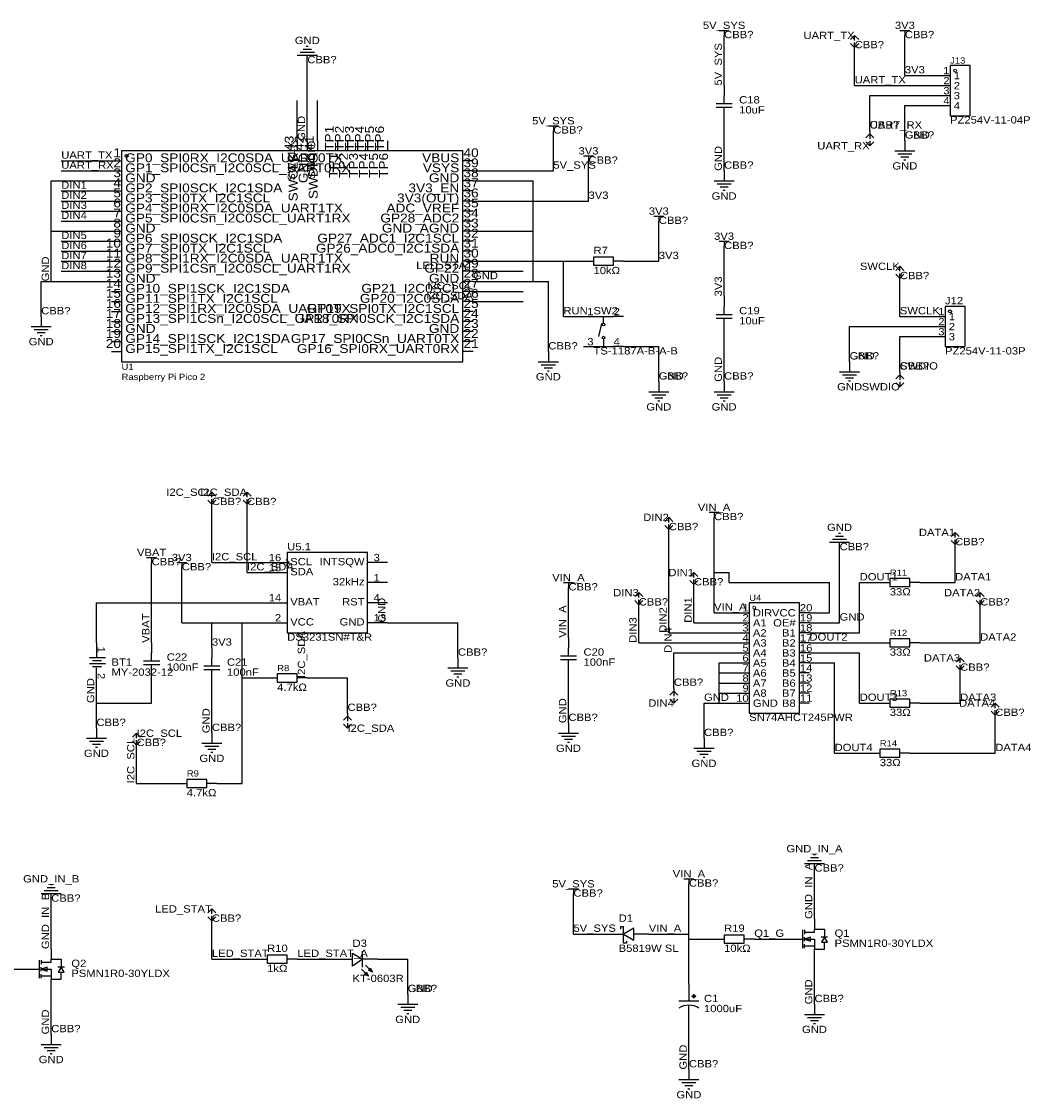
# Model space of a CAD drawing. Header units: millimetres. Extents: x 60 to 520, y 75 to 354.
# Tile 2 of 2: x 266 to 520, y 82 to 354. Entities that reach past the tile are written whole.
import ezdxf
from ezdxf.enums import TextEntityAlignment as Align

# ---------------------------------------------------------------- set-up
doc = ezdxf.new("R2010")
doc.units = ezdxf.units.MM
doc.header["$MEASUREMENT"] = 0
doc.styles.get("Standard").update_dxf_attribs({"font": 'arial.ttf'})

msp = doc.modelspace()

# ---------------------------------------------------------------- linework, layer by layer
at = {"color": 1, "true_color": 0xa00000}
for points in [[(441.96, 351.79), (444.5, 351.79)], [(443.23, 351.79), (443.23, 350.52)], [(487.68, 351.79), (490.22, 351.79)], [(488.95, 351.79), (488.95, 350.52)], [(476.25, 350.52), (475.23, 349.5)], [(476.25, 350.52), (477.27, 349.5)], [(476.25, 349.25), (476.25, 350.52)], [(476.25, 346.71), (476.25, 348.74)], [(339.6, 346.2), (336.04, 346.2)], [(338.84, 346.96), (336.8, 346.96)], [(338.07, 347.73), (337.57, 347.73)], [(476.25, 347.47), (475.23, 348.49)], [(476.25, 347.47), (477.27, 348.49)], [(340.36, 345.44), (335.28, 345.44)], [(443.23, 333.25), (443.23, 335.28)], [(441.2, 333.25), (445.26, 333.25)], [(445.26, 332.23), (441.2, 332.23)], [(443.23, 330.2), (443.23, 332.23)], [(398.78, 327.66), (401.32, 327.66)], [(400.05, 327.66), (400.05, 326.39)], [(480.06, 325.63), (479.04, 324.61)], [(480.06, 326.39), (480.06, 324.36)], [(480.06, 325.63), (481.08, 324.61)], [(480.06, 322.58), (479.04, 323.6)], [(480.06, 323.85), (480.06, 322.58)], [(480.06, 322.58), (481.08, 323.6)], [(407.67, 320.04), (410.21, 320.04)], [(408.94, 320.04), (408.94, 318.77)], [(486.41, 321.31), (491.49, 321.31)], [(487.17, 320.55), (490.73, 320.55)], [(487.93, 319.79), (489.97, 319.79)], [(488.7, 319.02), (489.2, 319.02)], [(440.69, 313.69), (445.77, 313.69)], [(441.45, 312.93), (445.01, 312.93)], [(442.21, 312.17), (444.25, 312.17)], [(442.98, 311.4), (443.48, 311.4)], [(425.45, 304.8), (427.99, 304.8)], [(426.72, 304.8), (426.72, 303.53)], [(441.96, 298.45), (444.5, 298.45)], [(443.23, 298.45), (443.23, 297.18)], [(487.68, 292.1), (486.66, 291.08)], [(487.68, 292.1), (488.7, 291.08)], [(487.68, 290.83), (487.68, 292.1)], [(487.68, 289.05), (486.66, 290.07)], [(487.68, 288.29), (487.68, 290.32)], [(487.68, 289.05), (488.7, 290.07)], [(443.23, 279.91), (443.23, 281.94)], [(410.21, 279.4), (415.29, 279.4)], [(412.75, 277.62), (412.75, 279.4)], [(441.2, 279.91), (445.26, 279.91)], [(445.26, 278.89), (441.2, 278.89)], [(443.23, 276.86), (443.23, 278.89)], [(267.97, 276.86), (273.05, 276.86)], [(268.73, 276.1), (272.29, 276.1)], [(269.49, 275.34), (271.53, 275.34)], [(412.24, 277.62), (411.48, 274.32)], [(270.26, 274.57), (270.76, 274.57)], [(412.75, 273.56), (412.75, 271.78)], [(410.21, 271.78), (415.29, 271.78)], [(396.24, 267.97), (401.32, 267.97)], [(397, 267.21), (400.56, 267.21)], [(397.76, 266.45), (399.8, 266.45)], [(398.53, 265.68), (399.03, 265.68)], [(472.44, 265.43), (477.52, 265.43)], [(473.2, 264.67), (476.76, 264.67)], [(487.68, 264.67), (486.66, 263.65)], [(487.68, 265.43), (487.68, 263.4)], [(487.68, 264.67), (488.7, 263.65)], [(473.96, 263.91), (476, 263.91)], [(474.73, 263.14), (475.23, 263.14)], [(487.68, 261.62), (486.66, 262.64)], [(487.68, 262.89), (487.68, 261.62)], [(487.68, 261.62), (488.7, 262.64)], [(424.18, 260.35), (429.26, 260.35)], [(424.94, 259.59), (428.5, 259.59)], [(425.7, 258.83), (427.74, 258.83)], [(440.69, 260.35), (445.77, 260.35)], [(441.45, 259.59), (445.01, 259.59)], [(442.21, 258.83), (444.25, 258.83)], [(426.47, 258.06), (426.97, 258.06)], [(442.98, 258.06), (443.48, 258.06)], [(313.69, 234.95), (312.67, 233.93)], [(313.69, 234.95), (314.71, 233.93)], [(313.69, 233.68), (313.69, 234.95)], [(322.58, 234.95), (321.56, 233.93)], [(322.58, 234.95), (323.6, 233.93)], [(322.58, 233.68), (322.58, 234.95)], [(313.69, 231.9), (312.67, 232.92)], [(313.69, 231.14), (313.69, 233.17)], [(313.69, 231.9), (314.71, 232.92)], [(322.58, 231.9), (321.56, 232.92)], [(322.58, 231.14), (322.58, 233.17)], [(322.58, 231.9), (323.6, 232.92)], [(439.42, 229.87), (441.96, 229.87)], [(440.69, 229.87), (440.69, 228.6)], [(429.26, 228.6), (428.24, 227.58)], [(429.26, 225.55), (428.24, 226.57)], [(429.26, 228.6), (430.28, 227.58)], [(429.26, 227.33), (429.26, 228.6)], [(429.26, 224.79), (429.26, 226.82)], [(429.26, 225.55), (430.28, 226.57)], [(473.46, 223.77), (471.42, 223.77)], [(472.69, 224.54), (472.19, 224.54)], [(501.65, 224.79), (500.63, 223.77)], [(501.65, 224.79), (502.67, 223.77)], [(501.65, 223.52), (501.65, 224.79)], [(474.98, 222.25), (469.9, 222.25)], [(474.22, 223.01), (470.66, 223.01)], [(501.65, 221.74), (500.63, 222.76)], [(501.65, 220.98), (501.65, 223.01)], [(501.65, 221.74), (502.67, 222.76)], [(297.18, 218.44), (299.72, 218.44)], [(298.45, 218.44), (298.45, 217.17)], [(304.8, 217.17), (307.34, 217.17)], [(306.07, 217.17), (306.07, 215.9)], [(435.61, 214.63), (434.59, 213.61)], [(435.61, 211.58), (434.59, 212.6)], [(435.61, 214.63), (436.63, 213.61)], [(435.61, 213.36), (435.61, 214.63)], [(435.61, 210.82), (435.61, 212.85)], [(435.61, 211.58), (436.63, 212.6)], [(402.59, 212.09), (405.13, 212.09)], [(403.86, 212.09), (403.86, 210.82)], [(421.64, 209.55), (420.62, 208.53)], [(421.64, 206.5), (420.62, 207.52)], [(421.64, 209.55), (422.66, 208.53)], [(421.64, 208.28), (421.64, 209.55)], [(421.64, 205.74), (421.64, 207.77)], [(421.64, 206.5), (422.66, 207.52)], [(508, 209.55), (506.98, 208.53)], [(508, 206.5), (506.98, 207.52)], [(508, 209.55), (509.02, 208.53)], [(508, 208.28), (508, 209.55)], [(508, 205.74), (508, 207.77)], [(508, 206.5), (509.02, 207.52)], [(298.45, 192.28), (298.45, 194.31)], [(401.83, 193.55), (405.89, 193.55)], [(403.86, 193.55), (403.86, 195.58)], [(286.77, 193.04), (282.7, 193.04)], [(286.77, 191.52), (282.7, 191.52)], [(285.75, 192.28), (283.46, 192.28)], [(285.75, 190.75), (283.46, 190.75)], [(296.42, 192.28), (300.48, 192.28)], [(300.48, 191.26), (296.42, 191.26)], [(298.45, 189.23), (298.45, 191.26)], [(311.66, 191.01), (315.72, 191.01)], [(313.69, 191.01), (313.69, 193.04)], [(405.89, 192.53), (401.83, 192.53)], [(403.86, 190.5), (403.86, 192.53)], [(502.92, 193.04), (501.9, 192.02)], [(502.92, 189.99), (501.9, 191.01)], [(502.92, 193.04), (503.94, 192.02)], [(502.92, 191.77), (502.92, 193.04)], [(502.92, 189.23), (502.92, 191.26)], [(502.92, 189.99), (503.94, 191.01)], [(315.72, 189.99), (311.66, 189.99)], [(313.69, 187.96), (313.69, 189.99)], [(373.38, 190.5), (378.46, 190.5)], [(374.14, 189.74), (377.7, 189.74)], [(374.9, 188.98), (376.94, 188.98)], [(375.67, 188.21), (376.17, 188.21)], [(430.53, 185.42), (430.53, 183.39)], [(430.53, 184.66), (429.51, 183.64)], [(430.53, 181.61), (429.51, 182.63)], [(430.53, 184.66), (431.55, 183.64)], [(430.53, 182.88), (430.53, 181.61)], [(430.53, 181.61), (431.55, 182.63)], [(511.81, 181.61), (510.79, 180.59)], [(511.81, 181.61), (512.83, 180.59)], [(511.81, 180.34), (511.81, 181.61)], [(511.81, 177.8), (511.81, 179.83)], [(347.98, 178.31), (346.96, 177.29)], [(347.98, 179.07), (347.98, 177.04)], [(347.98, 178.31), (349, 177.29)], [(511.81, 178.56), (510.79, 179.58)], [(511.81, 178.56), (512.83, 179.58)], [(347.98, 175.26), (346.96, 176.28)], [(347.98, 176.53), (347.98, 175.26)], [(347.98, 175.26), (349, 176.28)], [(281.94, 172.72), (287.02, 172.72)], [(282.7, 171.96), (286.26, 171.96)], [(294.64, 173.99), (293.62, 172.97)], [(294.64, 170.94), (293.62, 171.96)], [(294.64, 173.99), (295.66, 172.97)], [(294.64, 172.72), (294.64, 173.99)], [(294.64, 170.18), (294.64, 172.21)], [(294.64, 170.94), (295.66, 171.96)], [(401.32, 173.99), (406.4, 173.99)], [(402.08, 173.23), (405.64, 173.23)], [(402.84, 172.47), (404.88, 172.47)], [(403.61, 171.7), (404.11, 171.7)], [(283.46, 171.2), (285.5, 171.2)], [(284.23, 170.43), (284.73, 170.43)], [(311.15, 171.45), (316.23, 171.45)], [(311.91, 170.69), (315.47, 170.69)], [(312.67, 169.93), (314.71, 169.93)], [(313.44, 169.16), (313.94, 169.16)], [(435.61, 170.18), (440.69, 170.18)], [(436.37, 169.42), (439.93, 169.42)], [(437.13, 168.66), (439.17, 168.66)], [(437.9, 167.89), (438.4, 167.89)], [(467.87, 141.73), (464.31, 141.73)], [(467.11, 142.49), (465.07, 142.49)], [(466.34, 143.26), (465.84, 143.26)], [(468.63, 140.97), (463.55, 140.97)], [(433.07, 137.16), (435.61, 137.16)], [(434.34, 137.16), (434.34, 135.89)], [(274.83, 134.11), (271.27, 134.11)], [(274.07, 134.87), (272.03, 134.87)], [(273.3, 135.64), (272.8, 135.64)], [(403.86, 134.62), (406.4, 134.62)], [(405.13, 134.62), (405.13, 133.35)], [(275.59, 133.35), (270.51, 133.35)], [(313.69, 129.54), (312.67, 128.52)], [(313.69, 129.54), (314.71, 128.52)], [(313.69, 128.27), (313.69, 129.54)], [(313.69, 126.49), (312.67, 127.51)], [(313.69, 125.73), (313.69, 127.76)], [(313.69, 126.49), (314.71, 127.51)], [(418.59, 121.41), (418.59, 120.9), (417.83, 120.9), (417.83, 124.21), (417.83, 124.97), (417.07, 124.97), (417.07, 124.46)], [(463.04, 124.21), (463.04, 119.63)], [(463.55, 123.7), (466.09, 123.7), (466.09, 124.46), (468.63, 124.46), (468.63, 122.43)], [(463.55, 124.21), (463.55, 123.19)], [(463.55, 121.41), (463.55, 122.43)], [(463.55, 121.92), (466.09, 121.92), (466.09, 119.38), (468.63, 119.38), (468.63, 121.16)], [(463.55, 119.63), (463.55, 120.65)], [(466.09, 120.14), (463.55, 120.14)], [(467.78, 122.49), (469.41, 122.49)], [(351.79, 114.81), (351.79, 118.87)], [(270, 116.59), (270, 112.01)], [(270.51, 116.08), (273.05, 116.08), (273.05, 116.84), (275.59, 116.84), (275.59, 114.81)], [(270.51, 116.59), (270.51, 115.57)], [(270.51, 113.79), (270.51, 114.81)], [(274.74, 114.87), (276.37, 114.87)], [(352.55, 115.32), (354.33, 113.54)], [(270.51, 114.3), (273.05, 114.3), (273.05, 111.76), (275.59, 111.76), (275.59, 113.54)], [(270.51, 112.01), (270.51, 113.03)], [(273.05, 112.52), (270.51, 112.52)], [(351.54, 114.3), (353.31, 112.52)], [(360.68, 105.41), (365.76, 105.41)], [(361.44, 104.65), (365, 104.65)], [(362.2, 103.89), (364.24, 103.89)], [(436.88, 106.17), (431.8, 106.17)], [(362.97, 103.12), (363.47, 103.12)], [(463.55, 102.87), (468.63, 102.87)], [(464.31, 102.11), (467.87, 102.11)], [(465.07, 101.35), (467.11, 101.35)], [(465.84, 100.58), (466.34, 100.58)], [(270.51, 95.25), (275.59, 95.25)], [(271.27, 94.49), (274.83, 94.49)], [(272.03, 93.73), (274.07, 93.73)], [(272.8, 92.96), (273.3, 92.96)], [(431.8, 86.36), (436.88, 86.36)], [(432.56, 85.6), (436.12, 85.6)], [(433.32, 84.84), (435.36, 84.84)], [(434.09, 84.07), (434.59, 84.07)]]:
    msp.add_lwpolyline(points, dxfattribs=at)
at = {"color": 1, "true_color": 0x880000}
for points in [[(443.23, 349.25), (443.23, 350.52)], [(488.95, 349.25), (488.95, 350.52)], [(337.82, 342.9), (337.82, 345.44)], [(443.23, 337.82), (443.23, 335.28)], [(497.84, 340.36), (500.38, 340.36)], [(497.84, 337.82), (500.38, 337.82)], [(497.84, 335.28), (500.38, 335.28)], [(497.84, 332.74), (500.38, 332.74)], [(443.23, 327.66), (443.23, 330.2)], [(400.05, 325.12), (400.05, 326.39)], [(335.28, 323.85), (335.28, 321.31)], [(337.82, 323.85), (337.82, 321.31)], [(340.36, 323.85), (340.36, 321.31)], [(345.44, 323.85), (345.44, 321.31)], [(347.98, 323.85), (347.98, 321.31)], [(350.52, 323.85), (350.52, 321.31)], [(353.06, 323.85), (353.06, 321.31)], [(355.6, 323.85), (355.6, 321.31)], [(358.14, 323.85), (358.14, 321.31)], [(488.95, 323.85), (488.95, 321.31)], [(288.29, 318.77), (290.83, 318.77)], [(379.73, 318.77), (377.19, 318.77)], [(408.94, 317.5), (408.94, 318.77)], [(288.29, 316.23), (290.83, 316.23)], [(379.73, 316.23), (377.19, 316.23)], [(443.23, 316.23), (443.23, 313.69)], [(288.29, 313.69), (290.83, 313.69)], [(379.73, 313.69), (377.19, 313.69)], [(288.29, 311.15), (290.83, 311.15)], [(379.73, 311.15), (377.19, 311.15)], [(288.29, 308.61), (290.83, 308.61)], [(379.73, 308.61), (377.19, 308.61)], [(288.29, 306.07), (290.83, 306.07)], [(379.73, 306.07), (377.19, 306.07)], [(288.29, 303.53), (290.83, 303.53)], [(379.73, 303.53), (377.19, 303.53)], [(426.72, 302.26), (426.72, 303.53)], [(288.29, 300.99), (290.83, 300.99)], [(379.73, 300.99), (377.19, 300.99)], [(288.29, 298.45), (290.83, 298.45)], [(379.73, 298.45), (377.19, 298.45)], [(443.23, 295.91), (443.23, 297.18)], [(288.29, 295.91), (290.83, 295.91)], [(379.73, 295.91), (377.19, 295.91)], [(288.29, 293.37), (290.83, 293.37)], [(379.73, 293.37), (377.19, 293.37)], [(407.67, 293.37), (410.21, 293.37)], [(417.83, 293.37), (415.29, 293.37)], [(288.29, 290.83), (290.83, 290.83)], [(379.73, 290.83), (377.19, 290.83)], [(288.29, 288.29), (290.83, 288.29)], [(379.73, 288.29), (377.19, 288.29)], [(288.29, 285.75), (290.83, 285.75)], [(379.73, 285.75), (377.19, 285.75)], [(443.23, 284.48), (443.23, 281.94)], [(288.29, 283.21), (290.83, 283.21)], [(288.29, 280.67), (290.83, 280.67)], [(379.73, 283.21), (377.19, 283.21)], [(379.73, 280.67), (377.19, 280.67)], [(270.51, 279.4), (270.51, 276.86)], [(288.29, 278.13), (290.83, 278.13)], [(379.73, 278.13), (377.19, 278.13)], [(407.67, 279.4), (410.21, 279.4)], [(417.83, 279.4), (415.29, 279.4)], [(496.57, 279.4), (499.11, 279.4)], [(288.29, 275.59), (290.83, 275.59)], [(379.73, 275.59), (377.19, 275.59)], [(443.23, 274.32), (443.23, 276.86)], [(496.57, 276.86), (499.11, 276.86)], [(288.29, 273.05), (290.83, 273.05)], [(379.73, 273.05), (377.19, 273.05)], [(496.57, 274.32), (499.11, 274.32)], [(288.29, 270.51), (290.83, 270.51)], [(379.73, 270.51), (377.19, 270.51)], [(398.78, 270.51), (398.78, 267.97)], [(407.67, 271.78), (410.21, 271.78)], [(417.83, 271.78), (415.29, 271.78)], [(474.98, 267.97), (474.98, 265.43)], [(426.72, 262.89), (426.72, 260.35)], [(443.23, 262.89), (443.23, 260.35)], [(440.69, 227.33), (440.69, 228.6)], [(472.44, 219.71), (472.44, 222.25)], [(298.45, 215.9), (298.45, 217.17)], [(306.07, 214.63), (306.07, 215.9)], [(327.66, 217.17), (332.74, 217.17)], [(333.25, 217.17), (332.49, 217.93)], [(333.25, 217.17), (332.49, 216.41)], [(358.14, 217.17), (353.06, 217.17)], [(327.66, 214.63), (332.74, 214.63)], [(358.14, 212.09), (353.06, 212.09)], [(403.86, 209.55), (403.86, 210.82)], [(482.6, 212.09), (485.14, 212.09)], [(492.76, 212.09), (490.22, 212.09)], [(327.66, 207.01), (332.74, 207.01)], [(358.14, 207.01), (353.06, 207.01)], [(447.04, 204.47), (449.58, 204.47)], [(464.82, 204.47), (462.28, 204.47)], [(327.66, 201.93), (332.74, 201.93)], [(358.14, 201.93), (353.06, 201.93)], [(447.04, 201.93), (449.58, 201.93)], [(464.82, 201.93), (462.28, 201.93)], [(447.04, 199.39), (449.58, 199.39)], [(464.82, 199.39), (462.28, 199.39)], [(284.48, 196.85), (284.48, 193.04)], [(298.45, 196.85), (298.45, 194.31)], [(403.86, 198.12), (403.86, 195.58)], [(447.04, 196.85), (449.58, 196.85)], [(464.82, 196.85), (462.28, 196.85)], [(482.6, 196.85), (485.14, 196.85)], [(492.76, 196.85), (490.22, 196.85)], [(313.69, 195.58), (313.69, 193.04)], [(447.04, 194.31), (449.58, 194.31)], [(464.82, 194.31), (462.28, 194.31)], [(375.92, 193.04), (375.92, 190.5)], [(447.04, 191.77), (449.58, 191.77)], [(464.82, 191.77), (462.28, 191.77)], [(284.48, 186.69), (284.48, 190.5)], [(298.45, 186.69), (298.45, 189.23)], [(403.86, 187.96), (403.86, 190.5)], [(447.04, 189.23), (449.58, 189.23)], [(464.82, 189.23), (462.28, 189.23)], [(313.69, 185.42), (313.69, 187.96)], [(327.66, 187.96), (330.2, 187.96)], [(337.82, 187.96), (335.28, 187.96)], [(447.04, 186.69), (449.58, 186.69)], [(464.82, 186.69), (462.28, 186.69)], [(447.04, 184.15), (449.58, 184.15)], [(464.82, 184.15), (462.28, 184.15)], [(447.04, 181.61), (449.58, 181.61)], [(464.82, 181.61), (462.28, 181.61)], [(482.6, 181.61), (485.14, 181.61)], [(492.76, 181.61), (490.22, 181.61)], [(284.48, 175.26), (284.48, 172.72)], [(403.86, 176.53), (403.86, 173.99)], [(313.69, 173.99), (313.69, 171.45)], [(438.15, 172.72), (438.15, 170.18)], [(480.06, 168.91), (482.6, 168.91)], [(490.22, 168.91), (487.68, 168.91)], [(304.8, 161.29), (307.34, 161.29)], [(314.96, 161.29), (312.42, 161.29)], [(466.09, 138.43), (466.09, 140.97)], [(434.34, 134.62), (434.34, 135.89)], [(273.05, 130.81), (273.05, 133.35)], [(405.13, 132.08), (405.13, 133.35)], [(466.09, 127), (466.09, 124.46)], [(414.02, 123.19), (417.83, 123.19)], [(424.18, 123.19), (420.37, 123.19)], [(440.69, 121.92), (443.23, 121.92)], [(450.85, 121.92), (448.31, 121.92)], [(461.01, 121.92), (463.04, 121.92)], [(273.05, 119.38), (273.05, 116.84)], [(466.09, 116.84), (466.09, 119.38)], [(466.09, 116.84), (466.09, 119.38)], [(466.09, 116.84), (466.09, 119.38)], [(325.12, 116.84), (327.66, 116.84)], [(335.28, 116.84), (332.74, 116.84)], [(345.44, 116.84), (349.25, 116.84)], [(355.6, 116.84), (351.79, 116.84)], [(267.97, 114.3), (270, 114.3)], [(273.05, 109.22), (273.05, 111.76)], [(273.05, 109.22), (273.05, 111.76)], [(273.05, 109.22), (273.05, 111.76)], [(434.34, 110.49), (434.34, 106.17)], [(363.22, 107.95), (363.22, 105.41)], [(434.34, 100.33), (434.34, 105.16)], [(466.09, 105.41), (466.09, 102.87)], [(273.05, 97.79), (273.05, 95.25)], [(434.34, 88.9), (434.34, 86.36)]]:
    msp.add_lwpolyline(points, dxfattribs=at)
at = {"color": 1, "true_color": 0x008800}
for points in [[(443.23, 337.82), (443.23, 349.25)], [(488.95, 340.36), (488.95, 349.25)], [(476.25, 337.82), (476.25, 346.71)], [(337.82, 323.85), (337.82, 342.9)], [(476.25, 337.82), (497.84, 337.82)], [(488.95, 340.36), (497.84, 340.36)], [(480.06, 326.39), (480.06, 335.28)], [(480.06, 335.28), (497.84, 335.28)], [(335.28, 323.85), (335.28, 334.01)], [(340.36, 323.85), (340.36, 334.01)], [(488.95, 323.85), (488.95, 332.74)], [(488.95, 332.74), (497.84, 332.74)], [(443.23, 316.23), (443.23, 327.66)], [(400.05, 316.23), (400.05, 325.12)], [(275.59, 318.77), (288.29, 318.77)], [(275.59, 316.23), (288.29, 316.23)], [(379.73, 316.23), (400.05, 316.23)], [(408.94, 308.61), (408.94, 317.5)], [(273.05, 300.99), (273.05, 313.69)], [(273.05, 313.69), (288.29, 313.69)], [(379.73, 313.69), (394.97, 313.69)], [(394.97, 300.99), (394.97, 313.69)], [(275.59, 311.15), (288.29, 311.15)], [(275.59, 308.61), (288.29, 308.61)], [(379.73, 308.61), (408.94, 308.61)], [(275.59, 306.07), (288.29, 306.07)], [(275.59, 303.53), (288.29, 303.53)], [(273.05, 288.29), (273.05, 300.99)], [(273.05, 300.99), (288.29, 300.99)], [(379.73, 300.99), (394.97, 300.99)], [(394.97, 288.29), (394.97, 300.99)], [(426.72, 293.37), (426.72, 302.26)], [(275.59, 298.45), (288.29, 298.45)], [(275.59, 295.91), (288.29, 295.91)], [(443.23, 284.48), (443.23, 295.91)], [(275.59, 293.37), (288.29, 293.37)], [(379.73, 293.37), (402.59, 293.37)], [(402.59, 279.4), (402.59, 293.37)], [(402.59, 293.37), (407.67, 293.37)], [(417.83, 293.37), (426.72, 293.37)], [(275.59, 290.83), (288.29, 290.83)], [(379.73, 290.83), (392.43, 290.83)], [(270.51, 288.29), (273.05, 288.29)], [(270.51, 279.4), (270.51, 288.29)], [(273.05, 288.29), (288.29, 288.29)], [(379.73, 288.29), (394.97, 288.29)], [(394.97, 288.29), (398.78, 288.29)], [(398.78, 270.51), (398.78, 288.29)], [(487.68, 279.4), (487.68, 288.29)], [(379.73, 285.75), (392.43, 285.75)], [(379.73, 283.21), (392.43, 283.21)], [(402.59, 279.4), (407.67, 279.4)], [(487.68, 279.4), (496.57, 279.4)], [(474.98, 267.97), (474.98, 276.86)], [(474.98, 276.86), (496.57, 276.86)], [(443.23, 262.89), (443.23, 274.32)], [(487.68, 265.43), (487.68, 274.32)], [(487.68, 274.32), (496.57, 274.32)], [(417.83, 271.78), (426.72, 271.78)], [(426.72, 262.89), (426.72, 271.78)], [(313.69, 217.17), (313.69, 231.14)], [(322.58, 214.63), (322.58, 231.14)], [(440.69, 214.63), (440.69, 227.33)], [(429.26, 199.39), (429.26, 224.79)], [(501.65, 212.09), (501.65, 220.98)], [(472.44, 201.93), (472.44, 219.71)], [(298.45, 207.01), (298.45, 215.9)], [(313.69, 217.17), (327.66, 217.17)], [(306.07, 201.93), (306.07, 214.63)], [(322.58, 214.63), (327.66, 214.63)], [(440.69, 204.47), (440.69, 214.63)], [(440.69, 214.63), (444.5, 214.63)], [(444.5, 212.09), (444.5, 214.63)], [(435.61, 201.93), (435.61, 210.82)], [(444.5, 212.09), (469.9, 212.09)], [(469.9, 204.47), (469.9, 212.09)], [(477.52, 212.09), (482.6, 212.09)], [(477.52, 199.39), (477.52, 212.09)], [(492.76, 212.09), (501.65, 212.09)], [(403.86, 198.12), (403.86, 209.55)], [(284.48, 207.01), (298.45, 207.01)], [(284.48, 196.85), (284.48, 207.01)], [(298.45, 196.85), (298.45, 207.01)], [(298.45, 207.01), (327.66, 207.01)], [(421.64, 196.85), (421.64, 205.74)], [(440.69, 204.47), (447.04, 204.47)], [(464.82, 204.47), (469.9, 204.47)], [(508, 196.85), (508, 205.74)], [(306.07, 201.93), (313.69, 201.93)], [(313.69, 195.58), (313.69, 201.93)], [(313.69, 201.93), (321.31, 201.93)], [(321.31, 201.93), (327.66, 201.93)], [(321.31, 187.96), (321.31, 201.93)], [(358.14, 201.93), (375.92, 201.93)], [(375.92, 193.04), (375.92, 201.93)], [(435.61, 201.93), (447.04, 201.93)], [(464.82, 201.93), (472.44, 201.93)], [(429.26, 199.39), (447.04, 199.39)], [(464.82, 199.39), (477.52, 199.39)], [(421.64, 196.85), (447.04, 196.85)], [(464.82, 196.85), (482.6, 196.85)], [(492.76, 196.85), (508, 196.85)], [(430.53, 194.31), (447.04, 194.31)], [(430.53, 185.42), (430.53, 194.31)], [(464.82, 194.31), (477.52, 194.31)], [(477.52, 181.61), (477.52, 194.31)], [(441.96, 189.23), (441.96, 191.77)], [(441.96, 191.77), (447.04, 191.77)], [(464.82, 191.77), (471.17, 191.77)], [(471.17, 168.91), (471.17, 191.77)], [(441.96, 186.69), (441.96, 189.23)], [(441.96, 189.23), (447.04, 189.23)], [(502.92, 181.61), (502.92, 189.23)], [(284.48, 181.61), (284.48, 186.69)], [(298.45, 181.61), (298.45, 186.69)], [(313.69, 173.99), (313.69, 185.42)], [(321.31, 161.29), (321.31, 187.96)], [(321.31, 187.96), (327.66, 187.96)], [(337.82, 187.96), (347.98, 187.96)], [(347.98, 179.07), (347.98, 187.96)], [(403.86, 176.53), (403.86, 187.96)], [(441.96, 184.15), (441.96, 186.69)], [(441.96, 186.69), (447.04, 186.69)], [(441.96, 181.61), (441.96, 184.15)], [(441.96, 184.15), (447.04, 184.15)], [(284.48, 181.61), (298.45, 181.61)], [(284.48, 175.26), (284.48, 181.61)], [(438.15, 181.61), (441.96, 181.61)], [(438.15, 172.72), (438.15, 181.61)], [(441.96, 181.61), (447.04, 181.61)], [(477.52, 181.61), (482.6, 181.61)], [(492.76, 181.61), (502.92, 181.61)], [(511.81, 168.91), (511.81, 177.8)], [(294.64, 161.29), (294.64, 170.18)], [(471.17, 168.91), (480.06, 168.91)], [(490.22, 168.91), (511.81, 168.91)], [(294.64, 161.29), (304.8, 161.29)], [(314.96, 161.29), (321.31, 161.29)], [(466.09, 127), (466.09, 138.43)], [(434.34, 123.19), (434.34, 134.62)], [(273.05, 119.38), (273.05, 130.81)], [(405.13, 123.19), (405.13, 132.08)], [(313.69, 116.84), (313.69, 125.73)], [(405.13, 123.19), (414.02, 123.19)], [(424.18, 123.19), (434.34, 123.19)], [(434.34, 121.92), (434.34, 123.19)], [(434.34, 110.49), (434.34, 121.92)], [(434.34, 121.92), (440.69, 121.92)], [(450.85, 121.92), (461.01, 121.92)], [(313.69, 116.84), (325.12, 116.84)], [(335.28, 116.84), (345.44, 116.84)], [(355.6, 116.84), (363.22, 116.84)], [(363.22, 107.95), (363.22, 116.84)], [(466.09, 105.41), (466.09, 116.84)], [(257.81, 114.3), (267.97, 114.3)], [(273.05, 97.79), (273.05, 109.22)], [(434.34, 88.9), (434.34, 100.33)]]:
    msp.add_lwpolyline(points, dxfattribs=at)
at = {"color": 1, "true_color": 0xa00000}
for points in [[(500.38, 342.9), (500.38, 330.2), (505.46, 330.2), (505.46, 342.9)], [(290.83, 321.31), (290.83, 267.97), (377.19, 267.97), (377.19, 321.31)], [(410.21, 294.39), (410.21, 292.35), (415.29, 292.35), (415.29, 294.39)], [(499.11, 281.94), (499.11, 271.78), (504.19, 271.78), (504.19, 281.94)], [(332.74, 219.71), (332.74, 199.39), (353.06, 199.39), (353.06, 219.71)], [(485.14, 213.11), (485.14, 211.07), (490.22, 211.07), (490.22, 213.11)], [(449.58, 207.01), (449.58, 179.07), (462.28, 179.07), (462.28, 207.01)], [(485.14, 197.87), (485.14, 195.83), (490.22, 195.83), (490.22, 197.87)], [(335.28, 186.94), (335.28, 188.98), (330.2, 188.98), (330.2, 186.94)], [(485.14, 182.63), (485.14, 180.59), (490.22, 180.59), (490.22, 182.63)], [(482.6, 169.93), (482.6, 167.89), (487.68, 167.89), (487.68, 169.93)], [(307.34, 162.31), (307.34, 160.27), (312.42, 160.27), (312.42, 162.31)], [(420.37, 124.71), (417.83, 123.19), (420.37, 121.67)], [(443.23, 122.94), (443.23, 120.9), (448.31, 120.9), (448.31, 122.94)], [(463.55, 121.92), (465.07, 121.41), (465.07, 122.43)], [(468.63, 122.43), (467.87, 121.16), (469.39, 121.16)], [(327.66, 117.86), (327.66, 115.82), (332.74, 115.82), (332.74, 117.86)], [(349.25, 118.36), (351.79, 116.84), (349.25, 115.06)], [(270.51, 114.3), (272.03, 113.79), (272.03, 114.81)], [(275.59, 114.81), (274.83, 113.54), (276.35, 113.54)], [(354.33, 113.54), (353.31, 114.05), (353.82, 114.55)], [(353.31, 112.52), (352.3, 113.03), (352.81, 113.54)], [(436.12, 107.44), (435.1, 107.44), (435.1, 107.42), (436.12, 107.42)], [(435.61, 107.95), (435.58, 107.95), (435.58, 106.93), (435.61, 106.93)]]:
    msp.add_lwpolyline(points, close=True, dxfattribs=at)
at = {"color": 1, "lineweight": 0, "true_color": 0xa00000}
for centre in [(501.65, 341.63), (450.85, 205.74)]:
    msp.add_circle(centre, 0.381, dxfattribs=at)
at = {"color": 1, "true_color": 0xa00000}
for centre, radius, start, end in [((434.18, 101.07), 4.09, 87.7601, 125.6383), ((434.48, 101.02), 4.14, 54.6126, 91.9889)]:
    msp.add_arc(centre, radius, start, end, dxfattribs=at)
at = {"true_color": 0xa00000}
for centre, major_axis in [((292.1, 320.04), (0.381, 0)), ((500.38, 280.67), (0.381, 0)), ((412.75, 277.37), (0.318, 0)), ((412.75, 274.07), (0.318, 0))]:
    msp.add_ellipse(centre, major_axis=major_axis, ratio=1, dxfattribs=at)

# ---------------------------------------------------------------- texts
at = {"color": 1, "true_color": 0x000080, "width": 1.1}
for s, p in [('5V_SYS', (443.23, 353.06)), ('5V_SYS', (443.23, 353.06)), ('3V3', (488.95, 353.06)), ('3V3', (488.95, 353.06)), ('GND', (337.82, 349.25)), ('GND', (337.82, 349.25)), ('5V_SYS', (400.05, 328.93)), ('5V_SYS', (400.05, 328.93)), ('3V3', (408.94, 321.31)), ('3V3', (408.94, 321.31)), ('GND', (488.95, 317.5)), ('GND', (488.95, 317.5)), ('GND', (443.23, 309.88)), ('GND', (443.23, 309.88)), ('3V3', (426.72, 306.07)), ('3V3', (426.72, 306.07)), ('3V3', (443.23, 299.72)), ('3V3', (443.23, 299.72)), ('GND', (270.51, 273.05)), ('GND', (270.51, 273.05)), ('GND', (398.78, 264.16)), ('GND', (398.78, 264.16)), ('GND', (474.98, 261.62)), ('GND', (474.98, 261.62)), ('GND', (426.72, 256.54)), ('GND', (426.72, 256.54)), ('GND', (443.23, 256.54)), ('GND', (443.23, 256.54)), ('VIN_A', (440.69, 231.14)), ('VIN_A', (440.69, 231.14)), ('GND', (472.44, 226.06)), ('GND', (472.44, 226.06)), ('VBAT', (298.45, 219.71)), ('VBAT', (298.45, 219.71)), ('3V3', (306.07, 218.44)), ('3V3', (306.07, 218.44)), ('VIN_A', (403.86, 213.36)), ('VIN_A', (403.86, 213.36)), ('GND', (375.92, 186.69)), ('GND', (375.92, 186.69)), ('GND', (284.48, 168.91)), ('GND', (284.48, 168.91)), ('GND', (403.86, 170.18)), ('GND', (403.86, 170.18)), ('GND', (313.69, 167.64)), ('GND', (313.69, 167.64)), ('GND', (438.15, 166.37)), ('GND', (438.15, 166.37)), ('GND_IN_A', (466.09, 144.78)), ('GND_IN_A', (466.09, 144.78)), ('VIN_A', (434.34, 138.43)), ('VIN_A', (434.34, 138.43)), ('GND_IN_B', (273.05, 137.16)), ('GND_IN_B', (273.05, 137.16)), ('5V_SYS', (405.13, 135.89)), ('5V_SYS', (405.13, 135.89)), ('GND', (363.22, 101.6)), ('GND', (363.22, 101.6)), ('GND', (466.09, 99.06)), ('GND', (466.09, 99.06)), ('GND', (273.05, 91.44)), ('GND', (273.05, 91.44)), ('GND', (434.34, 82.55)), ('GND', (434.34, 82.55))]:
    msp.add_text(s, height=1.849, dxfattribs=at).set_placement(p, align=Align.MIDDLE_CENTER)
for s, height, p in [('CBB?', 1.849, (443.23, 349.25)), ('CBB?', 1.849, (488.95, 349.25)), ('CBB?', 1.849, (476.25, 346.71)), ('CBB?', 1.849, (337.82, 342.9)), ('J13', 1.56, (500.38, 342.9)), ('C18', 1.849, (447.04, 332.74)), ('10uF', 1.849, (447.04, 330.2)), ('PZ254V-11-04P', 1.8491, (500.38, 327.66)), ('CBB?', 1.849, (400.05, 325.12)), ('CBB?', 1.849, (480.06, 326.39)), ('CBB?', 1.849, (488.95, 323.85)), ('CBB?', 1.849, (408.94, 317.5)), ('CBB?', 1.849, (443.23, 316.23)), ('CBB?', 1.849, (426.72, 302.26)), ('R7', 1.849, (410.21, 294.64)), ('CBB?', 1.849, (443.23, 295.91)), ('10kΩ', 1.849, (410.21, 289.56)), ('CBB?', 1.849, (487.68, 288.29)), ('J12', 1.849, (499.11, 281.94)), ('CBB?', 1.849, (270.51, 279.4)), ('SW2', 1.849, (410.21, 279.4)), ('C19', 1.849, (447.04, 279.4)), ('10uF', 1.849, (447.04, 276.86)), ('CBB?', 1.849, (398.78, 270.51)), ('TS-1187A-B-A-B', 1.8491, (410.21, 269.24)), ('CBB?', 1.849, (474.98, 267.97)), ('PZ254V-11-03P', 1.8491, (499.11, 269.24)), ('U1', 1.56, (290.83, 265.43)), ('CBB?', 1.849, (487.68, 265.43)), ('Raspberry Pi Pico 2', 1.5602, (290.83, 262.89)), ('CBB?', 1.849, (426.72, 262.89)), ('CBB?', 1.849, (443.23, 262.89)), ('CBB?', 1.849, (313.69, 231.14)), ('CBB?', 1.849, (322.58, 231.14)), ('CBB?', 1.849, (440.69, 227.33)), ('CBB?', 1.849, (429.26, 224.79)), ('CBB?', 1.849, (501.65, 220.98)), ('U5.1', 1.849, (332.74, 219.71)), ('CBB?', 1.849, (472.44, 219.71)), ('CBB?', 1.849, (298.45, 215.9)), ('CBB?', 1.849, (306.07, 214.63)), ('R11', 1.56, (485.14, 213.36)), ('CBB?', 1.849, (435.61, 210.82)), ('CBB?', 1.849, (403.86, 209.55)), ('33Ω', 1.849, (485.14, 208.28)), ('CBB?', 1.849, (421.64, 205.74)), ('U4', 1.56, (449.58, 207.01)), ('CBB?', 1.849, (508, 205.74)), ('DS3231SN#T&R', 1.8491, (332.74, 196.85)), ('R12', 1.56, (485.14, 198.12)), ('C22', 1.849, (302.26, 191.77)), ('CBB?', 1.849, (375.92, 193.04)), ('C20', 1.849, (407.67, 193.04)), ('33Ω', 1.849, (485.14, 193.04)), ('BT1', 1.849, (288.29, 190.5)), ('100nF', 1.849, (302.26, 189.23)), ('C21', 1.849, (317.5, 190.5)), ('R8', 1.56, (330.2, 189.23)), ('100nF', 1.849, (407.67, 190.5)), ('CBB?', 1.849, (502.92, 189.23)), ('MY-2032-12', 1.849, (288.29, 187.96)), ('100nF', 1.849, (317.5, 187.96)), ('4.7kΩ', 1.849, (330.2, 184.15)), ('CBB?', 1.849, (430.53, 185.42)), ('R13', 1.56, (485.14, 182.88)), ('CBB?', 1.849, (347.98, 179.07)), ('33Ω', 1.849, (485.14, 177.8)), ('CBB?', 1.849, (511.81, 177.8)), ('CBB?', 1.849, (284.48, 175.26)), ('CBB?', 1.849, (403.86, 176.53)), ('SN74AHCT245PWR', 1.8491, (449.58, 176.53)), ('CBB?', 1.849, (313.69, 173.99)), ('CBB?', 1.849, (438.15, 172.72)), ('CBB?', 1.849, (294.64, 170.18)), ('R14', 1.56, (482.6, 170.18)), ('33Ω', 1.849, (482.6, 165.1)), ('R9', 1.56, (307.34, 162.56)), ('4.7kΩ', 1.849, (307.34, 157.48)), ('CBB?', 1.849, (466.09, 138.43)), ('CBB?', 1.849, (434.34, 134.62)), ('CBB?', 1.849, (405.13, 132.08)), ('CBB?', 1.849, (273.05, 130.81)), ('CBB?', 1.849, (313.69, 125.73)), ('D1', 1.849, (416.56, 125.73)), ('R19', 1.849, (443.23, 123.19)), ('Q1', 1.849, (471.17, 121.92)), ('R10', 1.849, (327.66, 118.11)), ('D3', 1.849, (349.25, 119.38)), ('B5819W SL', 1.849, (416.56, 118.11)), ('10kΩ', 1.849, (443.23, 118.11)), ('PSMN1R0-30YLDX', 1.8491, (471.17, 119.38)), ('Q2', 1.849, (278.13, 114.3)), ('1kΩ', 1.849, (327.66, 113.03)), ('PSMN1R0-30YLDX', 1.8491, (278.13, 111.76)), ('KT-0603R', 1.849, (349.25, 110.49)), ('CBB?', 1.849, (363.22, 107.95)), ('C1', 1.849, (438.15, 105.41)), ('CBB?', 1.849, (466.09, 105.41)), ('1000uF', 1.849, (438.15, 102.87)), ('CBB?', 1.849, (273.05, 97.79)), ('CBB?', 1.849, (434.34, 88.9))]:
    msp.add_text(s, height=height, dxfattribs=at).set_placement(p, align=Align.BOTTOM_LEFT)
for s, p in [('UART_TX', (476.25, 350.52)), ('UART_TX', (476.25, 350.52)), ('UART_RX', (480.06, 322.58)), ('UART_RX', (480.06, 322.58)), ('SWCLK', (487.68, 292.1)), ('SWCLK', (487.68, 292.1)), ('SWDIO', (487.68, 261.62)), ('SWDIO', (487.68, 261.62)), ('I2C_SCL', (313.69, 234.95)), ('I2C_SCL', (313.69, 234.95)), ('I2C_SDA', (322.58, 234.95)), ('I2C_SDA', (322.58, 234.95)), ('DIN2', (429.26, 228.6)), ('DIN2', (429.26, 228.6)), ('DATA1', (501.65, 224.79)), ('DATA1', (501.65, 224.79)), ('DIN1', (435.61, 214.63)), ('DIN1', (435.61, 214.63)), ('DIN3', (421.64, 209.55)), ('DIN3', (421.64, 209.55)), ('DATA2', (508, 209.55)), ('DATA2', (508, 209.55)), ('DATA3', (502.92, 193.04)), ('DATA3', (502.92, 193.04)), ('DIN4', (430.53, 181.61)), ('DIN4', (430.53, 181.61)), ('DATA4', (511.81, 181.61)), ('DATA4', (511.81, 181.61)), ('LED_STAT', (313.69, 129.54)), ('LED_STAT', (313.69, 129.54))]:
    msp.add_text(s, height=1.849, dxfattribs=at).set_placement(p, align=Align.MIDDLE_RIGHT)
at = {"color": 1, "true_color": 0x0000ff, "width": 1.1}
for s, p in [('5V_SYS', (443.23, 337.82)), ('GND', (337.82, 323.85)), ('GND', (443.23, 316.23)), ('GND', (273.05, 288.29)), ('3V3', (443.23, 284.48)), ('GND', (443.23, 262.89)), ('GND', (358.14, 201.93)), ('DIN1', (435.61, 201.93)), ('VIN_A', (403.86, 198.12)), ('DIN2', (429.26, 199.39)), ('VBAT', (298.45, 196.85)), ('DIN3', (421.64, 196.85)), ('I2C_SDA', (337.82, 187.96)), ('DIN4', (430.53, 194.31)), ('GND', (284.48, 181.61)), ('GND', (403.86, 176.53)), ('GND', (313.69, 173.99)), ('I2C_SCL', (294.64, 161.29)), ('GND_IN_A', (466.09, 127)), ('GND_IN_B', (273.05, 119.38)), ('GND', (466.09, 105.41)), ('GND', (273.05, 97.79)), ('GND', (434.34, 88.9))]:
    msp.add_text(s, height=1.849, rotation=90, dxfattribs=at).set_placement(p, align=Align.BOTTOM_LEFT)
for s, p in [('3V3', (488.95, 340.36)), ('UART_TX', (476.25, 337.82)), ('UART_RX', (480.06, 326.39)), ('GND', (488.95, 323.85)), ('UART_TX', (275.59, 318.77)), ('UART_RX', (275.59, 316.23)), ('5V_SYS', (400.05, 316.23)), ('DIN1', (275.59, 311.15)), ('DIN2', (275.59, 308.61)), ('3V3', (408.94, 308.61)), ('DIN3', (275.59, 306.07)), ('DIN4', (275.59, 303.53)), ('DIN5', (275.59, 298.45)), ('DIN6', (275.59, 295.91)), ('DIN7', (275.59, 293.37)), ('3V3', (426.72, 293.37)), ('DIN8', (275.59, 290.83)), ('GND', (379.73, 288.29)), ('RUN', (402.59, 279.4)), ('SWCLK', (487.68, 279.4)), ('GND', (474.98, 267.97)), ('SWDIO', (487.68, 265.43)), ('GND', (426.72, 262.89)), ('I2C_SCL', (313.69, 217.17)), ('I2C_SDA', (322.58, 214.63)), ('DOUT1', (477.52, 212.09)), ('DATA1', (501.65, 212.09)), ('VIN_A', (440.69, 204.47)), ('GND', (472.44, 201.93)), ('DOUT2', (464.82, 196.85)), ('DATA2', (508, 196.85)), ('3V3', (313.69, 195.58)), ('GND', (438.15, 181.61)), ('DOUT3', (477.52, 181.61)), ('DATA3', (502.92, 181.61)), ('DOUT4', (471.17, 168.91)), ('DATA4', (511.81, 168.91)), ('5V_SYS', (405.13, 123.19)), ('VIN_A', (424.18, 123.19)), ('Q1_G', (450.85, 121.92)), ('LED_STAT', (313.69, 116.84)), ('LED_STAT_A', (335.28, 116.84)), ('GND', (363.22, 107.95))]:
    msp.add_text(s, height=1.849, dxfattribs=at).set_placement(p, align=Align.BOTTOM_LEFT)
at = {"color": 1, "true_color": 0x000000, "width": 1.1}
for s, height, p in [('1', 1.85, (500.25, 340.13)), ('2', 1.85, (500.25, 337.59)), ('3', 1.85, (500.25, 335.05)), ('4', 1.85, (500.25, 332.51)), ('1', 2.25, (290.7, 319.02)), ('2', 2.25, (290.7, 316.48)), ('VBUS', 2.247, (376.25, 317.75)), ('3', 2.25, (290.7, 313.94)), ('VSYS', 2.247, (376.25, 315.21)), ('4', 2.25, (290.7, 311.4)), ('GND', 2.247, (376.25, 312.67)), ('5', 2.25, (290.7, 308.86)), ('3V3(OUT)', 2.247, (376.25, 307.59)), ('3V3_EN', 2.247, (376.25, 310.13)), ('6', 2.25, (290.7, 306.32)), ('ADC_VREF', 2.247, (376.25, 305.05)), ('7', 2.25, (290.7, 303.78)), ('GP28_ADC2', 2.247, (376.25, 302.51)), ('8', 2.25, (290.7, 301.24)), ('GND_AGND', 2.247, (376.25, 299.97)), ('9', 2.25, (290.7, 298.7)), ('GP27_ADC1_I2C1SCL', 2.2472, (376.25, 297.43)), ('10', 2.247, (290.7, 296.16)), ('GP26_ADC0_I2C1SDA', 2.2472, (376.25, 294.89)), ('11', 2.247, (290.7, 293.62)), ('RUN', 2.247, (376.25, 292.35)), ('12', 2.247, (290.7, 291.08)), ('13', 2.247, (290.7, 288.54)), ('GP22', 2.247, (376.25, 289.81)), ('14', 2.247, (290.7, 286)), ('GND', 2.247, (376.25, 287.27)), ('15', 2.247, (290.7, 283.46)), ('GP21_I2C0SCL', 2.2472, (376.25, 284.73)), ('16', 2.247, (290.7, 280.92)), ('GP20_I2C0SDA', 2.2472, (376.25, 282.19)), ('17', 2.247, (290.7, 278.38)), ('GP19_SPI0TX_I2C1SCL', 2.2472, (376.25, 279.65)), ('1', 1.85, (410.21, 279.17)), ('1', 1.85, (498.98, 279.17)), ('18', 2.247, (290.7, 275.84)), ('GP18_SPI0SCK_I2C1SDA', 2.2472, (376.25, 277.11)), ('2', 1.85, (498.98, 276.63)), ('19', 2.247, (290.7, 273.3)), ('GND', 2.247, (376.25, 274.57)), ('3', 1.85, (498.98, 274.09)), ('20', 2.247, (290.7, 270.76)), ('GP17_SPI0CSn_UART0TX', 2.2472, (376.25, 272.03)), ('GP16_SPI0RX_UART0RX', 2.2472, (376.25, 269.49)), ('3', 1.85, (410.21, 271.55)), ('16', 1.849, (331.22, 216.94)), ('INTSQW', 1.849, (352.3, 215.92)), ('15', 1.849, (331.22, 214.4)), ('32kHz', 1.849, (352.3, 210.84)), ('14', 1.849, (331.22, 206.78)), ('RST', 1.849, (352.3, 205.76)), ('1', 1.85, (449.45, 204.24)), ('VCC', 1.849, (461.34, 202.97)), ('2', 1.85, (331.22, 201.7)), ('GND', 1.849, (352.3, 200.68)), ('3', 1.85, (449.45, 199.16)), ('2', 1.85, (449.45, 201.7)), ('OE#', 1.849, (461.34, 200.43)), ('4', 1.85, (449.45, 196.62)), ('B1', 1.849, (461.34, 197.89)), ('5', 1.85, (449.45, 194.08)), ('B2', 1.849, (461.34, 195.35)), ('6', 1.85, (449.45, 191.54)), ('B3', 1.849, (461.34, 192.81)), ('7', 1.85, (449.45, 189)), ('B4', 1.849, (461.34, 190.27)), ('8', 1.85, (449.45, 186.46)), ('B5', 1.849, (461.34, 187.73)), ('9', 1.85, (449.45, 183.92)), ('B6', 1.849, (461.34, 185.19)), ('10', 1.849, (449.45, 181.38)), ('B7', 1.849, (461.34, 182.65)), ('B8', 1.849, (461.34, 180.11))]:
    msp.add_text(s, height=height, dxfattribs=at).set_placement(p, align=Align.BOTTOM_RIGHT)
for s, height, p in [('1', 1.85, (501.32, 338.86)), ('2', 1.85, (501.32, 336.32)), ('3', 1.85, (501.32, 333.78)), ('4', 1.85, (501.32, 331.24)), ('40', 2.247, (377.32, 319.02)), ('GP0_SPI0RX_I2C0SDA_UART0TX', 2.2472, (291.77, 317.75)), ('39', 2.247, (377.32, 316.48)), ('GP1_SPI0CSn_I2C0SCL_UART0RX', 2.2472, (291.77, 315.21)), ('38', 2.247, (377.32, 313.94)), ('GND', 2.247, (291.77, 312.67)), ('37', 2.247, (377.32, 311.4)), ('GP2_SPI0SCK_I2C1SDA', 2.2472, (291.77, 310.13)), ('GP3_SPI0TX_I2C1SCL', 2.2472, (291.77, 307.59)), ('36', 2.247, (377.32, 308.86)), ('GP4_SPI0RX_I2C0SDA_UART1TX', 2.2472, (291.77, 305.05)), ('35', 2.247, (377.32, 306.32)), ('GP5_SPI0CSn_I2C0SCL_UART1RX', 2.2472, (291.77, 302.51)), ('34', 2.247, (377.32, 303.78)), ('GND', 2.247, (291.77, 299.97)), ('33', 2.247, (377.32, 301.24)), ('GP6_SPI0SCK_I2C1SDA', 2.2472, (291.77, 297.43)), ('32', 2.247, (377.32, 298.7)), ('GP7_SPI0TX_I2C1SCL', 2.2472, (291.77, 294.89)), ('31', 2.247, (377.32, 296.16)), ('GP8_SPI1RX_I2C0SDA_UART1TX', 2.2472, (291.77, 292.35)), ('30', 2.247, (377.32, 293.62)), ('GP9_SPI1CSn_I2C0SCL_UART1RX', 2.2472, (291.77, 289.81)), ('29', 2.247, (377.32, 291.08)), ('28', 2.247, (377.32, 288.54)), ('GND', 2.247, (291.77, 287.27)), ('27', 2.247, (377.32, 286)), ('GP10_SPI1SCK_I2C1SDA', 2.2472, (291.77, 284.73)), ('26', 2.247, (377.32, 283.46)), ('GP11_SPI1TX_I2C1SCL', 2.2472, (291.77, 282.19)), ('25', 2.247, (377.32, 280.92)), ('GP12_SPI1RX_I2C0SDA_UART0TX', 2.2472, (291.77, 279.65)), ('24', 2.247, (377.32, 278.38)), ('2', 1.85, (415.29, 279.17)), ('GP13_SPI1CSn_I2C0SCL_UART0RX', 2.2472, (291.77, 277.11)), ('23', 2.247, (377.32, 275.84)), ('1', 1.85, (500.05, 277.9)), ('GND', 2.247, (291.77, 274.57)), ('22', 2.247, (377.32, 273.3)), ('3', 1.85, (500.05, 272.82)), ('2', 1.85, (500.05, 275.36)), ('GP14_SPI1SCK_I2C1SDA', 2.2472, (291.77, 272.03)), ('GP15_SPI1TX_I2C1SCL', 2.2472, (291.77, 269.49)), ('21', 2.247, (377.32, 270.76)), ('4', 1.85, (415.29, 271.55)), ('SCL', 1.849, (333.5, 215.92)), ('3', 1.85, (354.58, 216.94)), ('SDA', 1.849, (333.5, 213.38)), ('1', 1.85, (354.58, 211.86)), ('VBAT', 1.849, (333.5, 205.76)), ('4', 1.85, (354.58, 206.78)), ('DIR', 1.849, (450.52, 202.97)), ('20', 1.849, (462.41, 204.24)), ('VCC', 1.849, (333.5, 200.68)), ('13', 1.849, (354.58, 201.7)), ('A1', 1.849, (450.52, 200.43)), ('19', 1.849, (462.41, 201.7)), ('18', 1.849, (462.41, 199.16)), ('A2', 1.849, (450.52, 197.89)), ('17', 1.849, (462.41, 196.62)), ('A3', 1.849, (450.52, 195.35)), ('16', 1.849, (462.41, 194.08)), ('A4', 1.849, (450.52, 192.81)), ('15', 1.849, (462.41, 191.54)), ('A5', 1.849, (450.52, 190.27)), ('14', 1.849, (462.41, 189)), ('A6', 1.849, (450.52, 187.73)), ('13', 1.849, (462.41, 186.46)), ('A7', 1.849, (450.52, 185.19)), ('12', 1.849, (462.41, 183.92)), ('A8', 1.849, (450.52, 182.65)), ('GND', 1.849, (450.52, 180.11)), ('11', 1.849, (462.41, 181.38))]:
    msp.add_text(s, height=height, dxfattribs=at).set_placement(p, align=Align.BOTTOM_LEFT)
for s, height, rotation, p in [('TP1', 2.247, 90, (345.19, 321.31)), ('TP2', 2.247, 90, (347.73, 321.31)), ('TP3', 2.247, 90, (350.27, 321.31)), ('TP4', 2.247, 90, (352.81, 321.31)), ('TP5', 2.247, 90, (355.35, 321.31)), ('TP6', 2.247, 90, (357.89, 321.31)), ('43', 2.247, 90, (335.03, 321.31)), ('42', 2.247, 90, (337.57, 321.31)), ('41', 2.247, 90, (340.11, 321.31)), ('2', 1.85, 270, (284.25, 189.23))]:
    msp.add_text(s, height=height, rotation=rotation, dxfattribs=at).set_placement(p, align=Align.BOTTOM_LEFT)
at = {"color": 1, "true_color": 0x0000ff, "width": 1.1}
for s, p in [('SWCLK', (335.28, 323.85)), ('SWDIO', (340.36, 323.85))]:
    msp.add_text(s, height=1.849, rotation=90, dxfattribs=at).set_placement(p, align=Align.BOTTOM_RIGHT)
at = {"color": 1, "true_color": 0x000000, "width": 1.1}
for s, height, rotation, p in [('SWCLK', 2.247, 90, (336.04, 320.8)), ('GND', 2.247, 90, (338.58, 320.8)), ('SWDIO', 2.247, 90, (341.12, 320.8)), ('TP1', 2.247, 90, (346.2, 320.8)), ('TP2', 2.247, 90, (348.74, 320.8)), ('TP3', 2.247, 90, (351.28, 320.8)), ('TP4', 2.247, 90, (353.82, 320.8)), ('TP5', 2.247, 90, (356.36, 320.8)), ('TP6', 2.247, 90, (358.9, 320.8)), ('1', 1.85, 270, (284.25, 194.31))]:
    msp.add_text(s, height=height, rotation=rotation, dxfattribs=at).set_placement(p, align=Align.BOTTOM_RIGHT)
at = {"color": 1, "true_color": 0x0000ff, "width": 1.1}
for s, p in [('LED_STAT', (379.73, 290.83)), ('I2C_SCL', (379.73, 285.75)), ('I2C_SDA', (379.73, 283.21))]:
    msp.add_text(s, height=1.849, dxfattribs=at).set_placement(p, align=Align.BOTTOM_RIGHT)
at = {"color": 1, "true_color": 0x000080, "width": 1.1}
for s, p in [('I2C_SCL', (294.64, 173.99)), ('I2C_SCL', (294.64, 173.99)), ('I2C_SDA', (347.98, 175.26)), ('I2C_SDA', (347.98, 175.26))]:
    msp.add_text(s, height=1.849, dxfattribs=at).set_placement(p, align=Align.MIDDLE_LEFT)

doc.saveas('drawing.dxf')
